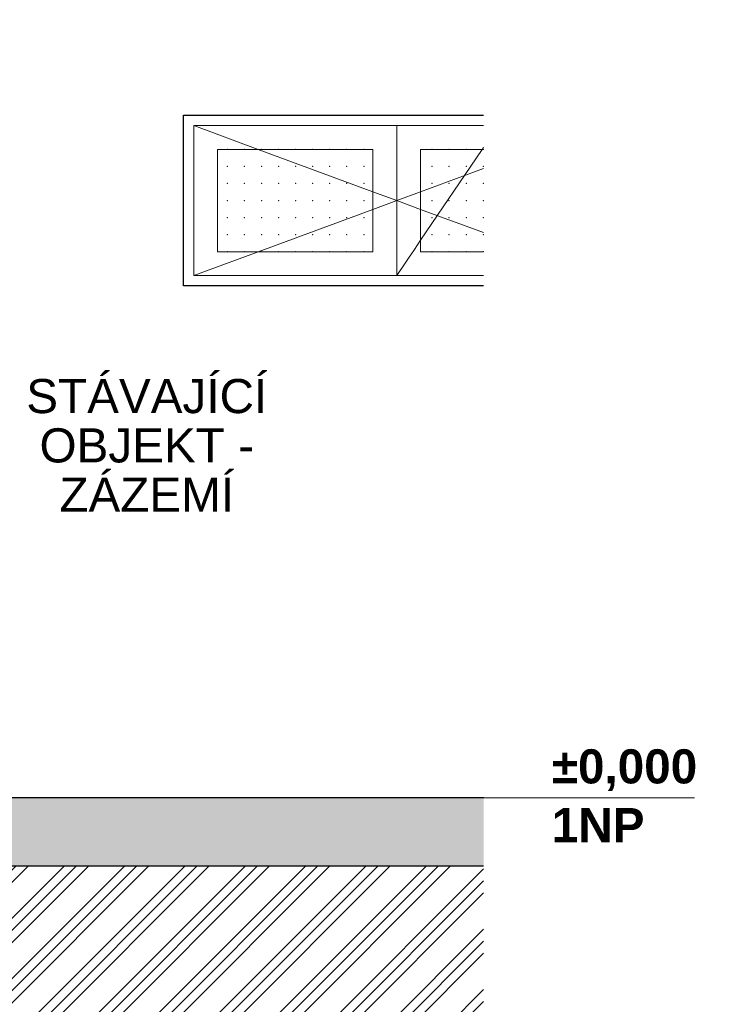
# Model space of a CAD drawing. Header units: millimetres. Extents: x -543656 to -529918, y -2500 to 6290.
# Tile 54 of 58: x -532499 to -530469, y -605 to 2280. Entities that reach past the tile are written whole.
import ezdxf

# ---------------------------------------------------------------- set-up
doc = ezdxf.new("R2010")
doc.units = ezdxf.units.MM
doc.header["$MEASUREMENT"] = 0
doc.linetypes.add('Wipeout_Contour', pattern=[1000, 0, -1000])
for name, color, linetype in [('2 - TEXT HLAVNÍ UNIVERSÁL.2D', 7, 'Continuous'), ('3 - TERÉN NEZPEVNĚNÝ.3D', 7, 'Continuous'), ('4 - ZDIVO - STĚNY NOSNÉ.3D', 7, 'Continuous'), ('5 - SRUB - STĚNY NOSNÉ.4D', 7, 'Continuous'), ('Konstrukce – Dělicí čáry vrstev', 7, 'Continuous'), ('Otvory – Okna', 7, 'Continuous'), ('Výplně - Povrchové', 7, 'Continuous'), ('Výplně – Řezové', 7, 'Continuous')]:
    doc.layers.add(name, color=color, linetype=linetype)
doc.styles.add('GENEROVANÝ_STYL_1', font='Arial.ttf')
doc.styles.add('GENEROVANÝ_STYL_2', font='Arial Bold.ttf')

# ---------------------------------------------------------------- blocks, each defined once
blk = doc.blocks.new('Řez_2', base_point=(-1697940.5, 0))
at = {"layer": 'Výplně – Řezové', "linetype": 'Continuous', "lineweight": 0, "true_color": 0x000000}
h = blk.add_hatch(dxfattribs=at)
h.set_pattern_fill('TERÉN___PŮVODNÍ', color=18, style=0, pattern_type=2)
h.set_pattern_definition([(45, (-1697940.48, 0), (-88.388348, 88.388348), []), (45, (-1697958.16, 17.68), (-88.388348, 88.388348), []), (45, (-1697975.84, 35.36), (-88.388348, 88.388348), [])])
h.paths.add_polyline_path([(-540544.2, -400), (-542997.7, -400), (-542997.7, -2500), (-531139.6, -2500), (-531139.6, -200), (-532544.2, -200), (-532544.2, -1200), (-533044.2, -1200), (-533044.2, -240), (-534043, -240), (-534043, -600), (-534643, -600), (-534643, 0), (-534644.2, 0), (-534644.2, -1060), (-535044.2, -1060), (-535044.2, -469.7), (-539694.2, -469.7), (-539694.2, -1060), (-540544.2, -1060)])
blk = doc.blocks.new('Řez_77', base_point=(-1697940.5, 0))
at = {"color": 254, "linetype": 'Wipeout_Contour', "lineweight": 0, "ltscale": 4253908.371621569}
blk.add_wipeout([(-532644.2, 0), (-531139.6, 0), (-531139.6, 1500), (-532019.2, 1500), (-532019.2, 2000), (-531139.6, 2000), (-531139.6, 2360), (-532644.2, 2360)], dxfattribs=at).dxf.layer = 'Výplně - Povrchové'
blk = doc.blocks.new('Řez_78', base_point=(-1697940.5, 0))
at = {"layer": 'Výplně – Řezové', "linetype": 'Continuous', "lineweight": 0, "true_color": 0x000000}
blk.add_hatch(color=18, dxfattribs=at).paths.add_polyline_path([(-533044.2, 0), (-533044.2, -200), (-531139.6, -200), (-531139.6, 0)])
at = {"layer": '5 - SRUB - STĚNY NOSNÉ.4D', "color": 7, "linetype": 'Continuous', "lineweight": 30, "flags": 128}
blk.add_lwpolyline([(-531139.6, 0), (-532794.2, 0), (-532834.2, 0), (-533044.2, 0)], dxfattribs=at)
at = {"layer": 'Konstrukce – Dělicí čáry vrstev', "color": 7, "linetype": 'Continuous', "lineweight": 30, "flags": 128}
for points in [[(-533044.2, 0), (-533044.2, -50), (-533044.2, -90), (-533044.2, -200)], [(-531139.6, -200), (-532544.2, -200), (-533044.2, -200)]]:
    blk.add_lwpolyline(points, dxfattribs=at)
blk = doc.blocks.new('Řez_82', base_point=(-1697940.5, 0))
at = {"color": 254, "linetype": 'Wipeout_Contour', "lineweight": 0, "ltscale": 2128028.509933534}
blk.add_wipeout([(-531989.2, 1570), (-531989.2, 1930), (-532019.2, 1930), (-532019.2, 1570)], dxfattribs=at).dxf.layer = 'Výplně - Povrchové'
at = {"color": 254, "linetype": 'Wipeout_Contour', "lineweight": 0, "ltscale": 2125728.485264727}
blk.add_wipeout([(-531464.2, 1600), (-531394.2, 1600), (-531394.2, 1900), (-531464.2, 1900)], dxfattribs=at).dxf.layer = 'Výplně - Povrchové'
at = {"color": 254, "linetype": 'Wipeout_Contour', "lineweight": 0, "ltscale": 3190316.987397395}
blk.add_wipeout([(-531989.2, 1930), (-531989.2, 1970), (-531139.6, 1970), (-531139.6, 2000), (-532019.2, 2000), (-532019.2, 1930)], dxfattribs=at).dxf.layer = 'Výplně - Povrchové'
at = {"color": 254, "linetype": 'Wipeout_Contour', "lineweight": 0, "ltscale": 2127828.473806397}
blk.add_wipeout([(-531919.2, 1900), (-531989.2, 1900), (-531989.2, 1600), (-531919.2, 1600)], dxfattribs=at).dxf.layer = 'Výplně - Povrchové'
at = {"color": 254, "linetype": 'Wipeout_Contour', "lineweight": 0, "ltscale": 3190308.428904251}
blk.add_wipeout([(-531989.2, 1530), (-531989.2, 1570), (-532019.2, 1570), (-532019.2, 1500), (-531139.6, 1500), (-531139.6, 1530)], dxfattribs=at).dxf.layer = 'Výplně - Povrchové'
at = {"layer": 'Otvory – Okna', "color": 7, "linetype": 'Continuous', "lineweight": 30}
for p, q in [((-532019.2, 1500), (-532019.2, 2000)), ((-532019.2, 2000), (-531139.6, 2000)), ((-531139.6, 1500), (-532019.2, 1500))]:
    blk.add_line(p, q, dxfattribs=at)
at = {"color": 254, "linetype": 'Wipeout_Contour', "lineweight": 0, "ltscale": 3190171.18746141}
blk.add_wipeout([(-531989.2, 1970), (-531989.2, 1900), (-531919.2, 1900), (-531464.2, 1900), (-531394.2, 1900), (-531394.2, 1970)], dxfattribs=at).dxf.layer = 'Výplně - Povrchové'
at = {"color": 254, "linetype": 'Wipeout_Contour', "lineweight": 0, "ltscale": 3190164.348006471}
blk.add_wipeout([(-531394.2, 1530), (-531394.2, 1600), (-531464.2, 1600), (-531919.2, 1600), (-531989.2, 1600), (-531989.2, 1530)], dxfattribs=at).dxf.layer = 'Výplně - Povrchové'
at = {"layer": 'Otvory – Okna', "color": 181, "linetype": 'Continuous', "lineweight": 0, "true_color": 0x9e3eff}
for p, q in [((-531989.2, 1970), (-531989.2, 1900)), ((-531989.2, 1900), (-531989.2, 1600)), ((-531989.2, 1600), (-531989.2, 1530))]:
    blk.add_line(p, q, dxfattribs=at)
at = {"color": 254, "linetype": 'Wipeout_Contour', "lineweight": 0, "ltscale": 2126778.47953719}
blk.add_wipeout([(-531919.2, 1600), (-531464.2, 1600), (-531464.2, 1900), (-531919.2, 1900)], dxfattribs=at).dxf.layer = 'Výplně - Povrchové'
at = {"color": 254, "linetype": 'Wipeout_Contour', "lineweight": 0, "ltscale": 2125448.486794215}
blk.add_wipeout([(-531324.2, 1900), (-531394.2, 1900), (-531394.2, 1600), (-531324.2, 1600)], dxfattribs=at).dxf.layer = 'Výplně - Povrchové'
at = {"layer": 'Otvory – Okna', "color": 5, "linetype": 'Continuous', "lineweight": 0, "true_color": 0x1c1cff}
for p, q in [((-531989.2, 1970), (-531799.9, 1900)), ((-531799.9, 1900), (-531464.2, 1775.9)), ((-531464.2, 1775.9), (-531394.2, 1750)), ((-531464.2, 1724.1), (-531394.2, 1750)), ((-531799.9, 1600), (-531464.2, 1724.1)), ((-531989.2, 1530), (-531799.9, 1600))]:
    blk.add_line(p, q, dxfattribs=at)
at = {"layer": 'Otvory – Okna', "color": 181, "linetype": 'Continuous', "lineweight": 0, "true_color": 0x9e3eff}
for p, q in [((-531919.2, 1600), (-531919.2, 1900)), ((-531919.2, 1900), (-531464.2, 1900)), ((-531464.2, 1900), (-531464.2, 1600)), ((-531464.2, 1600), (-531919.2, 1600))]:
    blk.add_line(p, q, dxfattribs=at)
for p in [(-531890.5, 1900), (-531840.5, 1900), (-531790.5, 1900), (-531740.5, 1900), (-531690.5, 1900), (-531640.5, 1900), (-531590.5, 1900), (-531540.5, 1900), (-531490.5, 1900), (-531890.5, 1850), (-531840.5, 1850), (-531790.5, 1850), (-531740.5, 1850), (-531690.5, 1850), (-531640.5, 1850), (-531590.5, 1850), (-531540.5, 1850), (-531490.5, 1850), (-531890.5, 1800), (-531840.5, 1800), (-531790.5, 1800), (-531740.5, 1800), (-531690.5, 1800), (-531640.5, 1800), (-531590.5, 1800), (-531540.5, 1800), (-531490.5, 1800), (-531890.5, 1750), (-531840.5, 1750), (-531790.5, 1750), (-531740.5, 1750), (-531690.5, 1750), (-531640.5, 1750), (-531590.5, 1750), (-531540.5, 1750), (-531490.5, 1750), (-531890.5, 1700), (-531840.5, 1700), (-531790.5, 1700), (-531740.5, 1700), (-531690.5, 1700), (-531640.5, 1700), (-531590.5, 1700), (-531540.5, 1700), (-531490.5, 1700), (-531890.5, 1650), (-531840.5, 1650), (-531790.5, 1650), (-531740.5, 1650), (-531690.5, 1650), (-531640.5, 1650), (-531590.5, 1650), (-531540.5, 1650), (-531490.5, 1650), (-531890.5, 1600), (-531840.5, 1600), (-531790.5, 1600), (-531740.5, 1600), (-531690.5, 1600), (-531640.5, 1600), (-531590.5, 1600), (-531540.5, 1600), (-531490.5, 1600)]:
    blk.add_point(p, dxfattribs=at)
at = {"color": 254, "linetype": 'Wipeout_Contour', "lineweight": 0, "ltscale": 2656409.142948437}
blk.add_wipeout([(-531394.2, 1970), (-531394.2, 1900), (-531324.2, 1900), (-531139.6, 1900), (-531139.6, 1970)], dxfattribs=at).dxf.layer = 'Výplně - Povrchové'
at = {"color": 254, "linetype": 'Wipeout_Contour', "lineweight": 0, "ltscale": 2656403.283036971}
blk.add_wipeout([(-531139.6, 1600), (-531324.2, 1600), (-531394.2, 1600), (-531394.2, 1530), (-531139.6, 1530)], dxfattribs=at).dxf.layer = 'Výplně - Povrchové'
at = {"layer": 'Otvory – Okna', "color": 181, "linetype": 'Continuous', "lineweight": 0, "true_color": 0x9e3eff}
for p, q in [((-531394.2, 1970), (-531989.2, 1970)), ((-531394.2, 1970), (-531394.2, 1900)), ((-531139.6, 1970), (-531394.2, 1970)), ((-531394.2, 1900), (-531394.2, 1600)), ((-531394.2, 1600), (-531394.2, 1530)), ((-531989.2, 1530), (-531394.2, 1530)), ((-531394.2, 1530), (-531139.6, 1530))]:
    blk.add_line(p, q, dxfattribs=at)
at = {"color": 254, "linetype": 'Wipeout_Contour', "lineweight": 0, "ltscale": 2124939.268329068}
blk.add_wipeout([(-531324.2, 1600), (-531139.6, 1600), (-531139.6, 1900), (-531324.2, 1900)], dxfattribs=at).dxf.layer = 'Výplně - Povrchové'
at = {"layer": 'Otvory – Okna', "color": 5, "linetype": 'Continuous', "lineweight": 0, "true_color": 0x1c1cff}
for p, q in [((-531144, 1900), (-531139.6, 1906.6)), ((-531324.2, 1633.5), (-531144, 1900)), ((-531139.6, 1844.1), (-531324.2, 1775.9)), ((-531324.2, 1775.9), (-531394.2, 1750)), ((-531324.2, 1724.1), (-531394.2, 1750)), ((-531139.6, 1655.9), (-531324.2, 1724.1)), ((-531394.2, 1530), (-531324.2, 1633.5))]:
    blk.add_line(p, q, dxfattribs=at)
at = {"layer": 'Otvory – Okna', "color": 181, "linetype": 'Continuous', "lineweight": 0, "true_color": 0x9e3eff}
for p, q in [((-531324.2, 1600), (-531324.2, 1900)), ((-531324.2, 1900), (-531139.6, 1900)), ((-531139.6, 1600), (-531324.2, 1600))]:
    blk.add_line(p, q, dxfattribs=at)
for p in [(-531290.5, 1900), (-531240.5, 1900), (-531190.5, 1900), (-531140.5, 1900), (-531290.5, 1850), (-531240.5, 1850), (-531190.5, 1850), (-531140.5, 1850), (-531290.5, 1800), (-531240.5, 1800), (-531190.5, 1800), (-531140.5, 1800), (-531290.5, 1750), (-531240.5, 1750), (-531190.5, 1750), (-531140.5, 1750), (-531290.5, 1700), (-531240.5, 1700), (-531190.5, 1700), (-531140.5, 1700), (-531290.5, 1650), (-531240.5, 1650), (-531190.5, 1650), (-531140.5, 1650), (-531290.5, 1600), (-531240.5, 1600), (-531190.5, 1600), (-531140.5, 1600)]:
    blk.add_point(p, dxfattribs=at)
blk = doc.blocks.new('B ŘEZ B-Bż_STORY_MARKER', base_point=(-1697940.5, 0))
at = {"color": 96, "linetype": 'Continuous', "lineweight": 0, "true_color": 0x007d00}
for p in [(-531139.6, 0), (-530521.1, 0)]:
    blk.add_line(p, (-530939.6, 0), dxfattribs=at)
blk.add_point((-531139.6, 0), dxfattribs=at)
blk.add_point((-531139.6, 0), dxfattribs=at)
blk.add_point((-531139.6, 0), dxfattribs=at)
at = {"color": 96, "lineweight": 0, "true_color": 0x007d00, "insert": (-530939.6, 142.1), "char_height": 100, "attachment_point": 1, "line_spacing_factor": 1.032074, "style": 'GENEROVANÝ_STYL_2'}
blk.add_mtext('\\A1;{\\pql;\\pt0;\\fArial|b1|i0|c0|p0;\\W1.000000;±0,000\\P\\pql;\\pt0;\\fArial|b1|i0|c0|p0;\\W1.000000;\\fArial|b1|i0|c0|p0;\\W1.000000;\\fArial|b1|i0|c0|p0;\\W1.000000;1NP}', dxfattribs=at)

msp = doc.modelspace()

# ---------------------------------------------------------------- block references
at = {"layer": '3 - TERÉN NEZPEVNĚNÝ.3D', "lineweight": 0}
msp.add_blockref('Řez_2', (-1697940.5, 0), dxfattribs=at)

# ---------------------------------------------------------------- next in the draw order: block references
at = {"layer": '4 - ZDIVO - STĚNY NOSNÉ.3D', "lineweight": 0}
msp.add_blockref('Řez_77', (-1697940.5, 0), dxfattribs=at)

# ---------------------------------------------------------------- next in the draw order: block references
at = {"linetype": 'Continuous', "lineweight": 0}
msp.add_blockref('B ŘEZ B-Bż_STORY_MARKER', (-1697940.5, 0), dxfattribs=at)
at = {"layer": '5 - SRUB - STĚNY NOSNÉ.4D', "lineweight": 0}
msp.add_blockref('Řez_78', (-1697940.5, 0), dxfattribs=at)
at = {"layer": 'Otvory – Okna', "lineweight": 0}
msp.add_blockref('Řez_82', (-1697940.5, 0), dxfattribs=at)

# ---------------------------------------------------------------- next in the draw order: texts
at = {"layer": '2 - TEXT HLAVNÍ UNIVERSÁL.2D', "color": 5, "linetype": 'Continuous', "lineweight": 0, "true_color": 0x1c1cff, "insert": (-532127, 1227.1), "char_height": 100, "attachment_point": 2, "line_spacing_factor": 0.866665, "style": 'GENEROVANÝ_STYL_1'}
msp.add_mtext('\\A1;{\\pqc;\\fArial|b0|i0|c0|p0;\\W1.000000;STÁVAJÍCÍ\\P\\pqc;\\fArial|b0|i0|c0|p0;\\W1.000000;OBJEKT -\\P\\pqc;\\fArial|b0|i0|c0|p0;\\W1.000000;ZÁZEMÍ}', dxfattribs=at)

doc.saveas('drawing.dxf')
